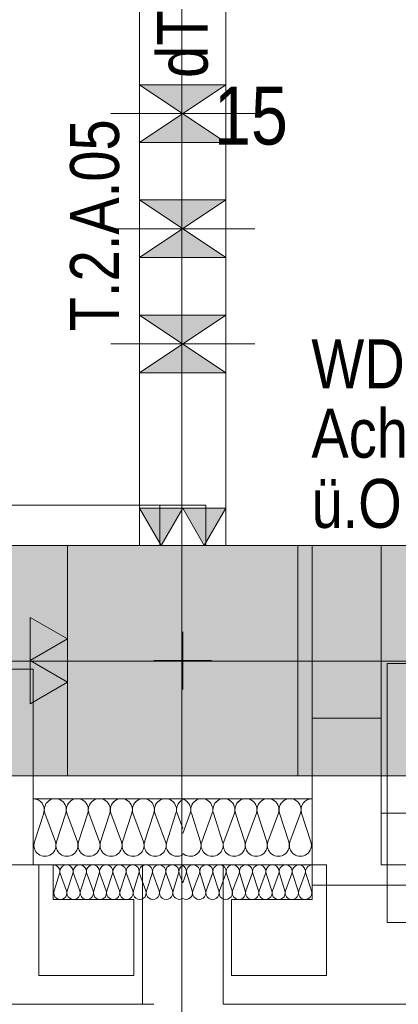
# Model space of a CAD drawing. Extents: x -620 to 3480, y 62 to 1102.
# Tile 23 of 256: x -328 to -315, y 589 to 623. Entities that reach past the tile are written whole.
import ezdxf
from ezdxf.lldxf.tags import DXFTag

# ---------------------------------------------------------------- set-up
doc = ezdxf.new("R2010")
doc.units = 0
doc.layers.get('0').update_dxf_attribs({"lineweight": 13})
for name, color, linetype, lineweight, true_color in [('30 -33 Aussenwände- 3 Aussenstützen', 7, 'Continuous', 50, 0x0000dd), ('30 -33 Aussenwände- 7 Fassade_ Elemente', 7, 'Continuous', 9, 0x00aacc), ('30 -34 Innenwände- 11 Durchbruch', 4, 'Continuous', 9, 0x00ffff), ('30 -34 Innenwände- 2 nichttragend', 7, 'Continuous', 18, 0xff7fe6), ('30 -34 Innenwände- 4 Türen_Fenster', 7, 'Continuous', 15, 0x9955ff), ('30 -35 Decken- 1 Konstruktion-Träger- Stahlbeton', 7, 'grob-A06G9SLJ8I', 13, 0x33aa00), ('70 -72 Beschriftung- 1 Beschriftung allgemein', 7, 'Continuous', 9, 0xff6633), ('70 -72 Beschriftung- 2 Beschriftung Bauteile', 7, 'Continuous', 9, 0x9999ff), ('70 -76 Bemaßung- 2 Allgemein', 9, 'Continuous', 5, 0x808080), ('iwb_Schraffur_Unterzug', 7, 'Continuous', 5, 0xffffcc)]:
    doc.layers.add(name, color=color, linetype=linetype, lineweight=lineweight, true_color=true_color)
doc.layers.add('70 -71 Achsen- 1 Gebäudeachsen', color=7, linetype='STRICHPUNKT2-A06G9SLK8I', lineweight=18)
doc.layers.add('Keine', color=7, linetype='Continuous', lineweight=9)
doc.styles.get("Standard").update_dxf_attribs({"font": 'ARIALN.TTF'})
tags = doc.linetypes.add('grob-A06G9SLJ8I', pattern=[14, 3, -8, 3]).pattern_tags.tags
tags[8:9] = [DXFTag(74, 4), DXFTag(75, 0), DXFTag(340, '0'), DXFTag(46, 0.0), DXFTag(50, 0.0), DXFTag(44, 0.0), DXFTag(45, 0.0)]
tags[6:7] = [DXFTag(74, 4), DXFTag(75, 0), DXFTag(340, '0'), DXFTag(46, 0.0), DXFTag(50, 0.0), DXFTag(44, 0.0), DXFTag(45, 0.0)]
tags[4:5] = [DXFTag(74, 4), DXFTag(75, 0), DXFTag(340, '0'), DXFTag(46, 0.0), DXFTag(50, 0.0), DXFTag(44, 0.0), DXFTag(45, 0.0)]
tags = doc.linetypes.add('STRICHPUNKT2-A06G9SLK8I', pattern=[12.7, 6.35, -3.175, 0, -3.175]).pattern_tags.tags
tags[10:11] = [DXFTag(74, 4), DXFTag(75, 0), DXFTag(340, '0'), DXFTag(46, 0.0), DXFTag(50, 0.0), DXFTag(44, 0.0), DXFTag(45, 0.0)]
tags[8:9] = [DXFTag(74, 4), DXFTag(75, 0), DXFTag(340, '0'), DXFTag(46, 0.0), DXFTag(50, 0.0), DXFTag(44, 0.0), DXFTag(45, 0.0)]
tags[6:7] = [DXFTag(74, 4), DXFTag(75, 0), DXFTag(340, '0'), DXFTag(46, 0.0), DXFTag(50, 0.0), DXFTag(44, 0.0), DXFTag(45, 0.0)]
tags[4:5] = [DXFTag(74, 4), DXFTag(75, 0), DXFTag(340, '0'), DXFTag(46, 0.0), DXFTag(50, 0.0), DXFTag(44, 0.0), DXFTag(45, 0.0)]

# ---------------------------------------------------------------- blocks, each defined once
blk = doc.blocks.new('Referenz-A06G9SLM8I')
at = {"layer": '30 -33 Aussenwände- 3 Aussenstützen', "color": 0, "linetype": 'Continuous', "lineweight": -2, "ltscale": 0.13}
for p, q in [((-326.004, 604.904), (-326.004, 596.904)), ((-318.004, 604.904), (-326.004, 604.904)), ((-318.004, 596.904), (-318.004, 604.904)), ((-326.004, 596.904), (-318.004, 596.904))]:
    blk.add_line(p, q, dxfattribs=at)
at = {"layer": '30 -33 Aussenwände- 3 Aussenstützen', "color": 0, "lineweight": -2}
for p, q in [((-322.004, 601.904), (-322.004, 599.904)), ((-323.004, 600.904), (-321.004, 600.904))]:
    blk.add_line(p, q, dxfattribs=at)
at = {"layer": '30 -33 Aussenwände- 7 Fassade_ Elemente', "color": 0, "linetype": 'Continuous', "lineweight": -2, "ltscale": 0.13}
for p, q in [((-317.504, 604.904), (-315.104, 604.904)), ((-317.504, 604.904), (-161.504, 604.904)), ((-317.504, 593.804), (-317.504, 604.904)), ((-317.504, 598.904), (-317.504, 604.904)), ((-315.104, 604.904), (-315.104, 598.904)), ((-322.004, 599.904), (-322.004, 601.904)), ((-328.404, 600.604), (-327.204, 600.604)), ((-327.204, 600.604), (-327.204, 593.804)), ((-323.004, 600.904), (-321.004, 600.904)), ((-315.104, 598.904), (-317.504, 598.904)), ((-317.504, 598.904), (-317.504, 593.104)), ((-315.104, 593.804), (-315.104, 598.904)), ((-327.204, 596.104), (-322.004, 596.104)), ((-327.204, 593.804), (-327.204, 596.104)), ((-317.504, 596.104), (-322.004, 596.104)), ((-317.504, 593.804), (-317.504, 596.104)), ((-326.834, 595.604), (-327.156, 594.604)), ((-326.427, 594.604), (-326.797, 595.604)), ((-326.068, 595.604), (-326.39, 594.604)), ((-325.661, 594.604), (-326.031, 595.604)), ((-325.302, 595.604), (-325.624, 594.604)), ((-324.895, 594.604), (-325.265, 595.604)), ((-324.536, 595.604), (-324.858, 594.604)), ((-324.129, 594.604), (-324.499, 595.604)), ((-323.77, 595.604), (-324.092, 594.604)), ((-323.363, 594.604), (-323.733, 595.604)), ((-323.004, 595.604), (-323.326, 594.604)), ((-322.597, 594.604), (-322.967, 595.604)), ((-322.238, 595.604), (-322.56, 594.604)), ((-322.201, 595.604), (-322.004, 595.072)), ((-321.741, 595.604), (-322.004, 594.894)), ((-321.704, 595.604), (-321.383, 594.604)), ((-321.345, 594.604), (-320.975, 595.604)), ((-320.938, 595.604), (-320.617, 594.604)), ((-320.579, 594.604), (-320.209, 595.604)), ((-320.172, 595.604), (-319.85, 594.604)), ((-319.813, 594.604), (-319.443, 595.604)), ((-319.406, 595.604), (-319.084, 594.604)), ((-319.047, 594.604), (-318.677, 595.604)), ((-318.64, 595.604), (-318.318, 594.604)), ((-318.281, 594.604), (-317.911, 595.604)), ((-317.874, 595.604), (-317.552, 594.604)), ((-315.104, 595.604), (-290.704, 595.604)), ((-315.104, 593.804), (-315.104, 595.604)), ((-315.104, 595.604), (-313.304, 595.604)), ((-315.104, 593.804), (-315.104, 595.604)), ((-327.204, 593.804), (-328.404, 593.804)), ((-322.004, 593.804), (-327.204, 593.804)), ((-327.004, 593.804), (-326.504, 593.804)), ((-327.004, 589.964), (-327.004, 593.804)), ((-326.504, 593.804), (-326.504, 592.604)), ((-323.404, 593.804), (-323.404, 588.964)), ((-322.004, 593.804), (-317.504, 593.804)), ((-320.604, 593.804), (-317.504, 593.804)), ((-320.604, 588.964), (-320.604, 593.804)), ((-317.504, 593.804), (-317.504, 592.604)), ((-317.004, 593.804), (-317.504, 593.804)), ((-317.004, 589.964), (-317.004, 593.804)), ((-313.304, 593.804), (-315.104, 593.804)), ((-290.704, 593.804), (-315.104, 593.804)), ((-314.204, 593.804), (-315.104, 593.804)), ((-326.282, 593.504), (-326.475, 592.904)), ((-326.037, 592.904), (-326.26, 593.504)), ((-325.823, 593.504), (-326.015, 592.904)), ((-325.578, 592.905), (-325.8, 593.504)), ((-325.363, 593.505), (-325.555, 592.905)), ((-325.118, 592.905), (-325.34, 593.505)), ((-324.903, 593.505), (-325.096, 592.905)), ((-324.659, 592.905), (-324.881, 593.505)), ((-324.444, 593.506), (-324.636, 592.905)), ((-324.199, 592.906), (-324.421, 593.506)), ((-323.984, 593.506), (-324.176, 592.906)), ((-323.739, 592.906), (-323.962, 593.506)), ((-323.524, 593.506), (-323.717, 592.906)), ((-323.28, 592.906), (-323.502, 593.506)), ((-323.065, 593.507), (-323.257, 592.906)), ((-322.82, 592.907), (-323.042, 593.507)), ((-322.605, 593.507), (-322.798, 592.907)), ((-322.36, 592.907), (-322.583, 593.507)), ((-322.146, 593.507), (-322.338, 592.907)), ((-322.123, 593.507), (-322.004, 593.185)), ((-321.885, 593.507), (-322.004, 593.185)), ((-321.863, 593.507), (-321.67, 592.907)), ((-321.648, 592.907), (-321.425, 593.507)), ((-321.403, 593.507), (-321.211, 592.907)), ((-321.188, 592.907), (-320.966, 593.507)), ((-320.943, 593.507), (-320.751, 592.906)), ((-320.728, 592.906), (-320.506, 593.506)), ((-320.484, 593.506), (-320.291, 592.906)), ((-320.269, 592.906), (-320.047, 593.506)), ((-320.024, 593.506), (-319.832, 592.906)), ((-319.809, 592.906), (-319.587, 593.506)), ((-319.564, 593.506), (-319.372, 592.905)), ((-319.35, 592.905), (-319.127, 593.505)), ((-319.105, 593.505), (-318.912, 592.905)), ((-318.89, 592.905), (-318.668, 593.505)), ((-318.645, 593.505), (-318.453, 592.905)), ((-318.43, 592.905), (-318.208, 593.504)), ((-318.186, 593.504), (-317.993, 592.904)), ((-317.971, 592.904), (-317.748, 593.504)), ((-317.726, 593.504), (-317.534, 592.904)), ((-317.504, 593.104), (-314.204, 593.104)), ((-326.504, 592.604), (-323.704, 592.604)), ((-323.704, 592.604), (-323.704, 589.964)), ((-320.304, 592.604), (-320.304, 589.964)), ((-317.504, 592.604), (-320.304, 592.604)), ((-323.704, 589.964), (-327.004, 589.964)), ((-320.304, 589.964), (-317.004, 589.964)), ((-158.404, 588.964), (-320.604, 588.964))]:
    blk.add_line(p, q, dxfattribs=at)
at = {"layer": '30 -33 Aussenwände- 7 Fassade_ Elemente', "color": 0, "lineweight": -2}
for p, q in [((-290.704, 600.804), (-314.904, 600.804)), ((-314.904, 600.804), (-314.904, 595.604)), ((-313.304, 595.604), (-314.904, 595.604)), ((-314.904, 595.604), (-314.904, 593.804)), ((-314.904, 591.804), (-314.904, 593.804)), ((-314.904, 593.804), (-313.304, 593.804)), ((-290.704, 591.804), (-314.904, 591.804))]:
    blk.add_line(p, q, dxfattribs=at)
at = {"layer": '30 -33 Aussenwände- 7 Fassade_ Elemente', "color": 0, "linetype": 'grob-A06G9SLJ8I', "lineweight": -2, "ltscale": 0.13}
blk.add_line((-323.004, 588.964), (-426.004, 588.964), dxfattribs=at)
at = {"layer": '30 -33 Aussenwände- 7 Fassade_ Elemente', "color": 0, "linetype": 'Continuous', "lineweight": -2, "ltscale": 0.13}
for centre, major_axis, end_param in [((-327.199, 595.722), (0.364, -0.117), 1.896254), ((-326.433, 595.722), (0.364, -0.117), 3.764652), ((-325.667, 595.722), (0.364, -0.117), 3.764652), ((-324.901, 595.722), (0.364, -0.117), 3.764652), ((-324.135, 595.722), (0.364, -0.117), 3.764652), ((-324.135, 595.722), (-0.225, 0.31), 1.254884), ((-324.135, 595.722), (0.225, 0.31), 1.254884), ((-324.135, 595.722), (0.364, -0.117), 1.254884), ((-323.368, 595.722), (0.364, -0.117), 3.764652), ((-323.368, 595.722), (-0.225, 0.31), 1.254884), ((-323.368, 595.722), (0.225, 0.31), 1.254884), ((-323.368, 595.722), (0.364, -0.117), 1.254884), ((-322.602, 595.722), (-0.225, 0.31), 1.254884), ((-322.602, 595.722), (0.225, 0.31), 1.254884), ((-322.602, 595.722), (0.364, -0.117), 1.254884), ((-321.836, 595.722), (-0.168, 0.344), 1.428714), ((-322.106, 595.722), (0.364, -0.117), 1.613483), ((-321.34, 595.722), (-0.225, 0.31), 1.254884), ((-321.34, 595.722), (0.225, 0.31), 1.254884), ((-321.34, 595.722), (0.364, -0.117), 1.254884), ((-320.574, 595.722), (0.364, -0.117), 3.764652), ((-320.574, 595.722), (-0.225, 0.31), 1.254884), ((-320.574, 595.722), (0.225, 0.31), 1.254884), ((-320.574, 595.722), (0.364, -0.117), 1.254884), ((-319.808, 595.722), (0.364, -0.117), 3.764652), ((-319.808, 595.722), (-0.225, 0.31), 1.254884), ((-319.808, 595.722), (0.225, 0.31), 1.254884), ((-319.808, 595.722), (0.364, -0.117), 1.254884), ((-319.042, 595.722), (0.364, -0.117), 3.764652), ((-318.275, 595.722), (0.364, -0.117), 3.764652), ((-317.509, 595.722), (0.005, 0.383), 1.896254), ((-326.792, 594.487), (-0.364, 0.117), 3.765224), ((-326.026, 594.487), (-0.364, 0.117), 3.765224), ((-325.259, 594.487), (-0.364, 0.117), 3.765224), ((-324.493, 594.487), (-0.364, 0.117), 3.765224), ((-323.727, 594.487), (-0.364, 0.117), 1.255075), ((-323.727, 594.487), (-0.364, 0.117), 3.765224), ((-323.727, 594.487), (0.225, -0.31), 1.255075), ((-322.961, 594.487), (-0.364, 0.117), 3.765224), ((-322.961, 594.487), (-0.364, 0.117), 1.255075), ((-322.961, 594.487), (0.225, -0.31), 1.255075), ((-322.195, 594.487), (-0.364, 0.117), 2.405647), ((-321.747, 594.487), (-0.257, -0.283), 2.619647), ((-320.981, 594.487), (-0.364, 0.117), 3.765224), ((-320.981, 594.487), (-0.364, 0.117), 1.255075), ((-320.981, 594.487), (0.225, -0.31), 1.255075), ((-320.215, 594.487), (-0.364, 0.117), 1.255075), ((-320.215, 594.487), (-0.364, 0.117), 3.765224), ((-320.215, 594.487), (0.225, -0.31), 1.255075), ((-319.449, 594.487), (-0.364, 0.117), 3.765224), ((-318.683, 594.487), (-0.364, 0.117), 3.765224), ((-317.917, 594.487), (-0.364, 0.117), 3.765224), ((-323.727, 594.487), (-0.225, -0.31), 1.255075), ((-322.961, 594.487), (-0.225, -0.31), 1.255075), ((-320.981, 594.487), (-0.225, -0.31), 1.255075), ((-320.215, 594.487), (-0.225, -0.31), 1.255075), ((-326.501, 593.574), (0.219, -0.07), 1.896254), ((-326.041, 593.575), (0.219, -0.07), 3.764652), ((-325.582, 593.575), (0.219, -0.07), 3.764652), ((-325.122, 593.575), (0.219, -0.07), 3.764652), ((-324.662, 593.576), (0.219, -0.07), 3.764652), ((-324.203, 593.576), (0.219, -0.07), 3.764652), ((-323.743, 593.576), (0.219, -0.07), 3.764652), ((-323.283, 593.577), (0.219, -0.07), 3.764652), ((-323.283, 593.577), (-0.135, 0.186), 1.254884), ((-323.283, 593.577), (0.135, 0.186), 1.254884), ((-323.283, 593.577), (0.219, -0.07), 1.254884), ((-322.824, 593.577), (0.219, -0.07), 3.764652), ((-322.824, 593.577), (-0.135, 0.186), 1.254884), ((-322.824, 593.577), (0.135, 0.186), 1.254884), ((-322.824, 593.577), (0.219, -0.07), 1.254884), ((-322.364, 593.577), (-0.135, 0.186), 1.254884), ((-322.364, 593.577), (0.135, 0.186), 1.254884), ((-322.364, 593.577), (0.219, -0.07), 1.254884), ((-321.905, 593.578), (-0.1, 0.207), 1.434048), ((-322.104, 593.578), (0.219, -0.071), 1.434048), ((-321.644, 593.577), (-0.135, 0.186), 1.254884), ((-321.644, 593.577), (0.135, 0.186), 1.254884), ((-321.644, 593.577), (0.219, -0.071), 1.254884), ((-321.184, 593.577), (0.219, -0.071), 3.764652), ((-321.184, 593.577), (-0.135, 0.186), 1.254884), ((-321.184, 593.577), (0.135, 0.186), 1.254884), ((-321.184, 593.577), (0.219, -0.071), 1.254884), ((-320.725, 593.577), (0.219, -0.071), 3.764652), ((-320.725, 593.577), (-0.135, 0.186), 1.254884), ((-320.725, 593.577), (0.135, 0.186), 1.254884), ((-320.725, 593.577), (0.219, -0.071), 1.254884), ((-320.265, 593.576), (0.219, -0.071), 3.764652), ((-319.805, 593.576), (0.219, -0.071), 3.764652), ((-319.346, 593.576), (0.219, -0.071), 3.764652), ((-318.886, 593.575), (0.219, -0.071), 3.764652), ((-318.427, 593.575), (0.219, -0.071), 3.764652), ((-317.967, 593.575), (0.219, -0.071), 3.764652), ((-317.507, 593.574), (0.003, 0.23), 1.896254), ((-326.256, 592.834), (-0.219, 0.07), 3.765224), ((-325.796, 592.834), (-0.219, 0.07), 3.765224), ((-325.337, 592.834), (-0.219, 0.07), 3.765224), ((-324.877, 592.835), (-0.219, 0.07), 3.765224), ((-324.417, 592.835), (-0.219, 0.07), 3.765224), ((-323.958, 592.835), (-0.219, 0.07), 3.765224), ((-323.498, 592.836), (-0.219, 0.07), 3.765224), ((-323.039, 592.836), (-0.219, 0.07), 3.765224), ((-323.039, 592.836), (-0.219, 0.07), 1.255075), ((-323.039, 592.836), (0.135, -0.186), 1.255075), ((-322.579, 592.836), (-0.219, 0.07), 1.255075), ((-322.579, 592.836), (-0.219, 0.07), 3.765224), ((-322.579, 592.836), (0.135, -0.186), 1.255075), ((-322.119, 592.837), (-0.219, 0.07), 2.411197), ((-321.889, 592.837), (-0.116, -0.198), 2.411197), ((-321.429, 592.836), (-0.219, 0.071), 3.765224), ((-321.429, 592.836), (-0.219, 0.071), 1.255075), ((-321.429, 592.836), (0.135, -0.186), 1.255075), ((-320.97, 592.836), (-0.219, 0.071), 3.765224), ((-320.97, 592.836), (-0.219, 0.071), 1.255075), ((-320.97, 592.836), (0.135, -0.186), 1.255075), ((-320.51, 592.836), (-0.219, 0.071), 3.765224), ((-320.05, 592.835), (-0.219, 0.071), 3.765224), ((-319.591, 592.835), (-0.219, 0.071), 3.765224), ((-319.131, 592.835), (-0.219, 0.071), 3.765224), ((-318.671, 592.834), (-0.219, 0.071), 3.765224), ((-318.212, 592.834), (-0.219, 0.071), 3.765224), ((-317.752, 592.834), (-0.219, 0.071), 3.765224), ((-323.039, 592.836), (-0.135, -0.186), 1.255075), ((-322.579, 592.836), (-0.135, -0.186), 1.255075), ((-321.429, 592.836), (-0.135, -0.186), 1.255075), ((-320.97, 592.836), (-0.135, -0.186), 1.255075)]:
    blk.add_ellipse(centre, major_axis=major_axis, ratio=1, start_param=0, end_param=end_param, dxfattribs=at)
at = {"layer": '30 -34 Innenwände- 11 Durchbruch', "color": 0, "linetype": 'Continuous', "lineweight": -2, "ltscale": 0.13}
for p, q in [((-323.504, 620.904), (-320.504, 620.904)), ((-320.504, 620.904), (-323.504, 618.904)), ((-320.504, 618.904), (-323.504, 620.904)), ((-323.504, 618.904), (-323.504, 620.904)), ((-323.504, 620.904), (-320.504, 618.904)), ((-320.504, 620.904), (-323.504, 618.904)), ((-320.504, 618.904), (-320.504, 620.904)), ((-323.504, 618.904), (-320.504, 618.904)), ((-323.504, 614.904), (-323.504, 616.904)), ((-323.504, 616.904), (-320.504, 614.904)), ((-320.504, 616.904), (-323.504, 614.904)), ((-323.504, 616.904), (-320.504, 616.904)), ((-320.504, 616.904), (-323.504, 614.904)), ((-320.504, 614.904), (-323.504, 616.904)), ((-320.504, 614.904), (-320.504, 616.904)), ((-323.504, 614.904), (-320.504, 614.904)), ((-323.504, 612.904), (-320.504, 612.904)), ((-320.504, 612.904), (-323.504, 610.904)), ((-320.504, 610.904), (-323.504, 612.904)), ((-323.504, 610.904), (-323.504, 612.904)), ((-323.504, 612.904), (-320.504, 610.904)), ((-320.504, 612.904), (-323.504, 610.904)), ((-320.504, 610.904), (-320.504, 612.904)), ((-323.504, 610.904), (-320.504, 610.904))]:
    blk.add_line(p, q, dxfattribs=at)
at = {"layer": '30 -34 Innenwände- 11 Durchbruch', "color": 0, "linetype": 'grob-A06G9SLJ8I', "lineweight": -2, "ltscale": 0.13}
for p, q in [((-319.504, 619.904), (-324.504, 619.904)), ((-319.504, 615.904), (-324.504, 615.904)), ((-319.504, 611.904), (-324.504, 611.904))]:
    blk.add_line(p, q, dxfattribs=at)
at = {"layer": '30 -34 Innenwände- 11 Durchbruch', "color": 0, "lineweight": -2}
for points in [[(-322.004, 619.904), (-323.504, 620.904), (-322.004, 620.904)], [(-322.004, 619.904), (-322.004, 620.904), (-320.504, 620.904)], [(-322.004, 618.904), (-323.504, 618.904), (-322.004, 619.904)], [(-322.004, 618.904), (-322.004, 619.904), (-320.504, 618.904)], [(-322.004, 615.904), (-323.504, 616.904), (-322.004, 616.904)], [(-322.004, 615.904), (-322.004, 616.904), (-320.504, 616.904)], [(-322.004, 614.904), (-323.504, 614.904), (-322.004, 615.904)], [(-322.004, 614.904), (-322.004, 615.904), (-320.504, 614.904)], [(-322.004, 611.904), (-323.504, 612.904), (-322.004, 612.904)], [(-322.004, 611.904), (-322.004, 612.904), (-320.504, 612.904)], [(-322.004, 610.904), (-323.504, 610.904), (-322.004, 611.904)], [(-322.004, 610.904), (-322.004, 611.904), (-320.504, 610.904)]]:
    blk.add_solid(points, dxfattribs=at)
at = {"layer": '30 -34 Innenwände- 2 nichttragend', "color": 0, "linetype": 'Continuous', "lineweight": -2, "ltscale": 0.13}
for p, q in [((-323.504, 604.904), (-323.254, 604.904)), ((-323.504, 604.904), (-320.754, 604.904)), ((-323.254, 604.904), (-323.004, 604.904)), ((-323.004, 604.904), (-321.004, 604.904)), ((-321.004, 604.904), (-320.754, 604.904)), ((-320.754, 604.904), (-320.504, 604.904))]:
    blk.add_line(p, q, dxfattribs=at)
at = {"layer": '30 -34 Innenwände- 4 Türen_Fenster', "color": 0, "linetype": 'grob-A06G9SLJ8I', "lineweight": -2, "ltscale": 0.13}
for p, q in [((-323.504, 637.204), (-323.504, 604.904)), ((-320.504, 637.204), (-320.504, 604.904)), ((-322.804, 606.304), (-340.804, 606.304))]:
    blk.add_line(p, q, dxfattribs=at)
at = {"layer": '30 -34 Innenwände- 4 Türen_Fenster', "color": 0, "linetype": 'Continuous', "lineweight": -2, "ltscale": 0.13}
for p, q in [((-322.804, 604.904), (-322.804, 606.304)), ((-322.804, 606.304), (-321.204, 606.304)), ((-321.204, 606.304), (-321.204, 604.904)), ((-321.204, 604.904), (-322.804, 604.904))]:
    blk.add_line(p, q, dxfattribs=at)
at = {"layer": '30 -34 Innenwände- 4 Türen_Fenster', "color": 0, "linetype": 'grob-A06G9SLJ8I', "lineweight": -2, "ltscale": 0.13}
blk.add_ellipse((-322.804, 606.304), major_axis=(0, 18), ratio=1, start_param=0, end_param=1.570796, dxfattribs=at)
at = {"layer": '30 -35 Decken- 1 Konstruktion-Träger- Stahlbeton', "color": 0, "lineweight": -2}
for p, q in [((-483.004, 604.904), (3.996, 604.904)), ((-483.004, 596.904), (3.996, 596.904))]:
    blk.add_line(p, q, dxfattribs=at)
at = {"layer": '70 -71 Achsen- 1 Gebäudeachsen', "color": 0, "linetype": 'STRICHPUNKT2-A06G9SLK8I', "lineweight": -2, "ltscale": 0.13}
for p, q in [((-322.033, 1075.824), (-322.033, 76.384)), ((-554.534, 600.884), (92.907, 600.884))]:
    blk.add_line(p, q, dxfattribs=at)
at = {"layer": '70 -72 Beschriftung- 2 Beschriftung Bauteile', "color": 0, "lineweight": -2}
for p, q in [((-322.754, 604.904), (-323.504, 606.203)), ((-323.504, 606.203), (-322.004, 606.203)), ((-322.004, 606.203), (-322.754, 604.904)), ((-321.254, 604.904), (-322.004, 606.203)), ((-322.004, 606.203), (-320.504, 606.203)), ((-320.504, 606.203), (-321.254, 604.904)), ((-327.303, 602.404), (-326.004, 601.654)), ((-327.303, 600.904), (-327.303, 602.404)), ((-326.004, 601.654), (-327.303, 600.904)), ((-327.303, 600.904), (-326.004, 600.154)), ((-327.303, 599.404), (-327.303, 600.904)), ((-326.004, 600.154), (-327.303, 599.404))]:
    blk.add_line(p, q, dxfattribs=at)
for points in [[(-322.754, 604.904), (-323.504, 606.203), (-322.754, 606.203)], [(-322.754, 604.904), (-322.754, 606.203), (-322.004, 606.203)], [(-321.254, 604.904), (-322.004, 606.203), (-321.254, 606.203)], [(-321.254, 604.904), (-321.254, 606.203), (-320.504, 606.203)], [(-327.303, 600.904), (-327.303, 602.404), (-326.004, 601.654)], [(-327.303, 599.404), (-327.303, 600.904), (-326.004, 600.154)]]:
    blk.add_solid(points, dxfattribs=at)
at = {"layer": '30 -34 Innenwände- 11 Durchbruch', "color": 0, "linetype": 'Continuous', "lineweight": -2, "ltscale": 0.13, "char_height": 1.7, "attachment_point": 1}
for s, insert in [('{\\fArial Narrow;WD-E}', (-317.534, 612.062)), ('{\\fArial Narrow;Achse=}', (-317.534, 609.65)), ('{\\fArial Narrow;ü.OKRB}', (-317.534, 607.215))]:
    blk.add_mtext(s, dxfattribs=dict(at, insert=insert))
at = {"layer": '70 -72 Beschriftung- 1 Beschriftung allgemein', "color": 0, "linetype": 'Continuous', "lineweight": -2, "ltscale": 0.13, "insert": (-353.095, 604.332), "char_height": 2.01377, "attachment_point": 1}
blk.add_mtext('{\\fArial Narrow;Übergabepunkt TGA}', dxfattribs=at)
at = {"layer": '70 -76 Bemaßung- 2 Allgemein', "color": 0, "linetype": 'Continuous', "lineweight": -2, "ltscale": 0.13, "insert": (-320.916, 620.843), "char_height": 2.01377, "attachment_point": 1}
blk.add_mtext('{\\fArial Narrow;15}', dxfattribs=at)
at = {"layer": 'Keine', "color": 0, "linetype": 'ByBlock', "lineweight": -2, "ltscale": 0.13, "attachment_point": 1, "rotation": 90}
for s, insert, char_height in [('{\\fArial Narrow;dT}', (-322.897, 621.139), 1.76205), ('{\\fArial Narrow;T.2.A.05}', (-325.917, 612.343), 1.7)]:
    blk.add_mtext(s, dxfattribs=dict(at, insert=insert, char_height=char_height))
blk = doc.blocks.new('Referenz-A06G9SLO8I')
at = {"layer": 'iwb_Schraffur_Unterzug', "linetype": 'Continuous', "ltscale": 0.13}
for points in [[(-554.534, 604.884), (3.967, 604.884), (3.967, 596.884)], [(-554.534, 604.884), (3.967, 596.884), (-554.534, 599.149)], [(-554.534, 599.149), (3.967, 596.884), (-554.534, 596.884)]]:
    blk.add_solid(points, dxfattribs=at)

msp = doc.modelspace()

# ---------------------------------------------------------------- block references
at = {"color": 8, "lineweight": 13, "ltscale": 0.13, "true_color": 0x808080}
msp.add_blockref('Referenz-A06G9SLM8I', (0, 0), dxfattribs=at)
at = {"color": 8, "lineweight": 25, "ltscale": 0.25, "true_color": 0x808080}
msp.add_blockref('Referenz-A06G9SLO8I', (0, 0), dxfattribs=at)

doc.saveas('drawing.dxf')
